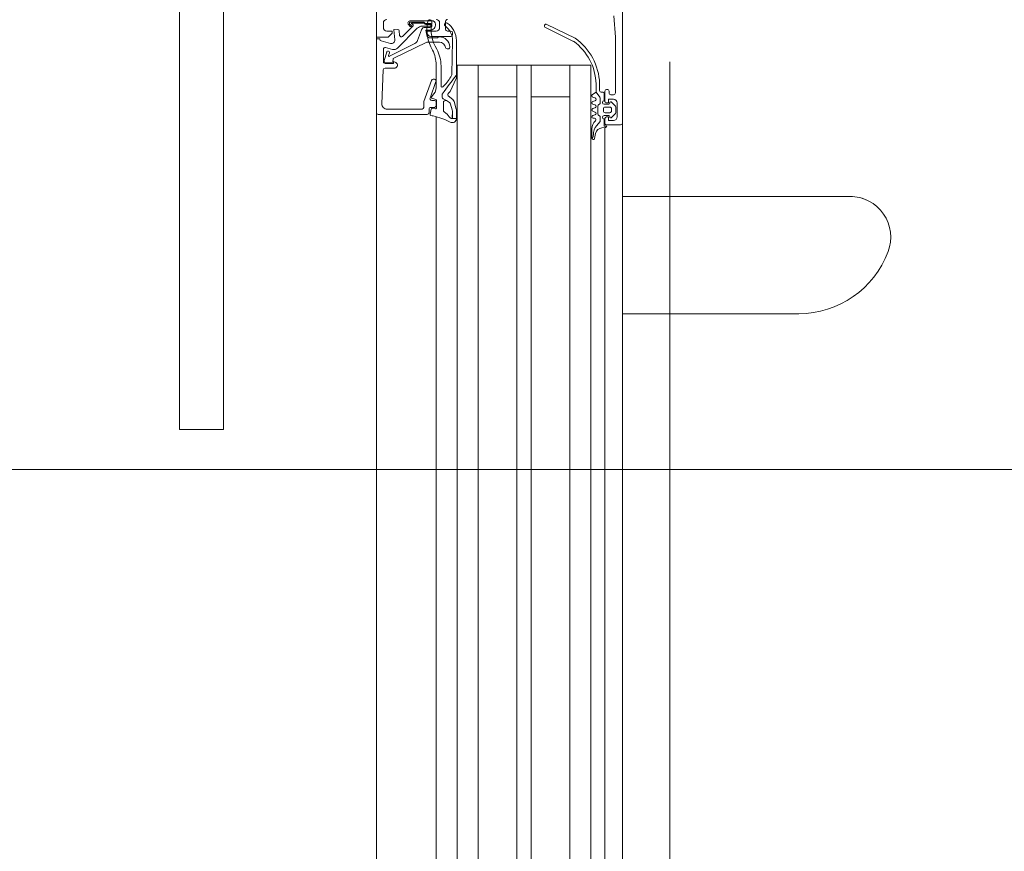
# Model space of a CAD drawing. Header units: centimetres. Extents: x -1631 to 1829, y -257 to 3158.
# Tile 19 of 128: x -574 to -546, y 1493 to 1517. Entities that reach past the tile are written whole.
import ezdxf

# ---------------------------------------------------------------- set-up
doc = ezdxf.new("R2010")
doc.units = ezdxf.units.CM
doc.linetypes.add('Dash', pattern=[60, 30, -30])
doc.linetypes.add('Ponad', pattern=[39.688, 23.813, -15.875])
for name, color, linetype, lineweight in [('A-DETL', 90, 'Continuous', 9), ('A-DETL-GENF', 92, 'Continuous', 9), ('A-DETL-THIN', 151, 'Continuous', 9), ('A-DOOR', 31, 'Continuous', 13), ('A-DOOR-HDLN', 31, 'Dash', 9), ('A-FLOR-OVHD', 1, 'Ponad', 9)]:
    doc.layers.add(name, color=color, linetype=linetype, lineweight=lineweight)

# ---------------------------------------------------------------- blocks, each defined once
blk = doc.blocks.new('Schueco_FWS_ADS-70-HD_inw_Family-01 - FWS SI insert unit-2308021-5_piętro III __10_50 m_ - stan projektowany')
at = {"layer": 'A-DETL-GENF'}
for p, q in [((-48.75, 6.1), (48.75, 6.1)), ((27.75, 4.396), (-27.75, 4.396)), ((27.75, 3.8), (-27.75, 3.8)), ((27.75, 3.2), (-27.75, 3.2)), ((27.75, 2.1), (-27.75, 2.1)), ((27.75, 1.7), (-27.75, 1.7)), ((27.75, 0.6), (-27.75, 0.6)), ((27.75, 0), (-27.75, 0)), ((27.75, -0.4), (-27.75, -0.4)), ((47.85, -0.9), (-47.85, -0.9))]:
    blk.add_line(p, q, dxfattribs=at)
at = {"layer": 'A-DOOR'}
for p, q in [((26.293, 11.7), (26.293, 10.45)), ((27.084, 11.7), (39.25, 11.7)), ((39.25, 10.45), (27.084, 10.45)), ((35.3, 6.1), (27, 6.1)), ((35.25, 4.65), (35.25, 6.05)), ((36.522, 5.902), (35.556, 5.943)), ((37.103, 5.9), (36.75, 5.9)), ((37.34, 5.963), (37.269, 5.701)), ((37.72, 5.9), (37.85, 5.9)), ((35.4, 5.794), (35.4, 4.8)), ((36.57, 5.569), (36.57, 5.852)), ((37.02, 5.806), (36.787, 5.878)), ((37.269, 5.007), (36.904, 5.723)), ((36.927, 5.751), (36.999, 5.729)), ((37.099, 5.643), (37.151, 5.837)), ((37.701, 4.935), (37.138, 5.498)), ((37.468, 5.352), (37.767, 5.053)), ((37.624, 5.447), (37.499, 5.437)), ((37.797, 5.18), (37.755, 5.137)), ((37.783, 5.109), (37.827, 5.153)), ((37.798, 5.057), (37.832, 5.096)), ((37.85, 5.089), (37.85, 4.76)), ((37.877, 5.127), (37.877, 4.768)), ((37.917, 4.52), (37.917, 5.13)), ((37.661, 4.814), (37.356, 4.925)), ((37.76, 4.577), (37.76, 4.793)), ((35.256, 4.569), (35.396, 4.542)), ((35.4, 4.6), (35.3, 4.6)), ((35.42, 4.509), (35.409, 4.419)), ((35.45, 4.75), (35.601, 4.75)), ((35.45, 4.45), (35.45, 4.55)), ((35.618, 4.747), (36.217, 4.529)), ((35.65, 4.526), (35.65, 4.45)), ((35.672, 4.405), (35.714, 4.52)), ((36.183, 4.403), (35.717, 4.573)), ((36.25, 4.482), (36.25, 4.45)), ((37.427, 4.38), (37.427, 4.567)), ((37.47, 4.55), (37.47, 3.98)), ((37.727, 4.575), (37.727, 4.72)), ((37.81, 4.689), (37.81, 4.577)), ((37.837, 4.69), (37.837, 4.575)), ((35.182, 4.396), (27, 4.396)), ((35.438, 4.385), (35.644, 4.385)), ((35.6, 4.4), (35.5, 4.4)), ((36.012, 4.4), (36.661, 4.4)), ((36.628, 4.26), (36.054, 4.26)), ((37.85, 4.3), (37.72, 4.3)), ((35.588, 4.193), (35.37, 4.193)), ((36.397, 3.952), (37.344, 3.934)), ((37.52, 3.93), (37.57, 3.93)), ((37.62, 3.98), (37.62, 4.08)), ((37.67, 4.13), (37.9, 4.13)), ((27, 3.2), (36.65, 3.2)), ((37.721, 1.289), (37.329, 0.491)), ((37.42, 0.448), (37.812, 1.246)), ((27, 0.6), (36.65, 0.6)), ((34.549, -0.038), (34.576, -0.052)), ((34.566, -0.109), (34.71, -0.137)), ((34.841, -0.03), (34.573, -0.03)), ((34.933, -0.17), (35.036, -0.258)), ((35.068, -0.27), (35.168, -0.27)), ((35.14, -0.07), (35.14, -0.11)), ((35.211, -0.245), (35.223, -0.225)), ((35.241, -0.12), (35.219, -0.06)), ((35.266, -0.2), (35.49, -0.2)), ((35.341, -0.06), (35.319, -0.12)), ((35.441, -0.12), (35.419, -0.06)), ((35.541, -0.06), (35.519, -0.12)), ((35.533, -0.225), (35.544, -0.245)), ((35.588, -0.27), (35.709, -0.27)), ((35.641, -0.12), (35.619, -0.06)), ((35.741, -0.06), (35.719, -0.12)), ((35.74, -0.259), (35.88, -0.15)), ((35.93, -0.25), (36.125, -0.25)), ((34.883, -0.4), (27, -0.4)), ((34.871, -0.316), (34.88, -0.423)), ((34.95, -0.45), (34.95, -0.85)), ((35.13, -0.4), (35, -0.4)), ((35.19, -0.54), (35.18, -0.54)), ((35.22, -0.38), (35.22, -0.51)), ((35.3, -0.54), (35.3, -0.41)), ((35.35, -0.36), (35.41, -0.36)), ((35.46, -0.41), (35.46, -0.54)), ((35.54, -0.51), (35.54, -0.38)), ((35.58, -0.54), (35.57, -0.54)), ((35.91, -0.4), (35.63, -0.4)), ((35.64, -0.38), (35.85, -0.38)), ((35.86, -0.52), (35.91, -0.52)), ((35.88, -0.35), (35.88, -0.3)), ((35.96, -0.47), (35.96, -0.45)), ((35.159, -0.591), (35.263, -0.695)), ((35.58, -0.75), (35.18, -0.75)), ((35.298, -0.71), (35.462, -0.71)), ((35.41, -0.59), (35.35, -0.59)), ((35.497, -0.695), (35.601, -0.591)), ((35.81, -0.65), (35.81, -0.57)), ((35, -0.9), (27, -0.9)), ((29.583, -0.9), (29.583, -5.916)), ((32.917, -7.373), (32.917, -0.9)), ((35, -0.9), (42.2, -0.9))]:
    blk.add_line(p, q, dxfattribs=at)
at = {"layer": 'A-DOOR', "flags": 128}
for points in [[(26.309, 11.7), (26.293, 11.7), (26.309, 11.7), (26.354, 11.7), (26.427, 11.7), (26.525, 11.7), (26.645, 11.7), (26.781, 11.7), (26.93, 11.7), (27.084, 11.7)], [(27.084, 10.45), (26.93, 10.45), (26.781, 10.45), (26.645, 10.45), (26.525, 10.45), (26.427, 10.45), (26.354, 10.45), (26.309, 10.45), (26.293, 10.45), (26.309, 10.45)], [(35.3, 6.1), (37.4, 6.1), (37.4, 6), (37.388, 6)], [(44.7, 6.1), (37.45, 6.1), (37.45, 5.76), (37.56, 5.65), (37.62, 5.65), (37.62, 5.8)], [(36.7, 5.85), (36.7, 5.61), (36.76, 5.61), (36.723, 5.547)], [(36.721, 5.832), (36.732, 5.627), (36.84, 5.624), (37.307, 4.66), (37.307, 4.304)], [(37.375, 5.576), (37.659, 5.601), (37.67, 5.497)], [(37.501, 4.664), (37.647, 4.69), (37.647, 4.569)], [(37.62, 4.4), (37.62, 4.65), (37.57, 4.65)], [(27, 3.8), (36.65, 3.8), (36.65, 0), (27, 0)], [(37.352, 3.822), (36.306, 3.822), (36.371, 3.821)], [(35.75, 3.2), (35.75, 2.1), (36.65, 2.1), (27, 2.1)], [(35.75, 0.6), (35.75, 1.7), (36.65, 1.7), (27, 1.7)], [(36.116, -0.15), (35.88, -0.15), (35.815, -0.05)], [(34.92, -0.46), (34.92, -0.38), (35.12, -0.38)], [(35.08, -0.65), (35.08, -0.5), (35.18, -0.5), (35.18, -0.45)], [(35.58, -0.45), (35.58, -0.5), (35.68, -0.5), (35.68, -0.65)], [(38.057, -0.657), (37.45, -0.7), (35.86, -0.7)]]:
    blk.add_lwpolyline(points, dxfattribs=at)
for points in [[(35.807, 4.23), (35.742, 4.23)], [(35.355, 3.938), (35.136, 3.943), (35.136, 3.938), (35.136, 3.82), (35.367, 3.82), (35.138, 3.82), (35.136, 3.938)], [(35.539, 3.989), (35.382, 3.943)], [(35.697, 4.201), (35.643, 4.107), (35.588, 4.021), (35.643, 4.107)], [(35.677, 3.927), (35.782, 4.052)], [(35.904, 4.003), (36.274, 3.828)], [(35.4, 3.825), (35.619, 3.889)]]:
    blk.add_lwpolyline(points, close=True, dxfattribs=at)
at = {"layer": 'A-DOOR'}
for centre, radius, start, end in [((35.3, 6.05), 0.05, 90.0003, 179.9998), ((35.55, 5.793), 0.15, 87.5442, 179.9862), ((36.52, 5.852), 0.05, 0, 87.5482), ((36.75, 5.85), 0.05, 89.9999, 180.0003), ((37.103, 5.85), 0.05, 345.0007, 89.9971), ((37.388, 5.95), 0.05, 90.0001, 165.0029), ((37.72, 5.8), 0.1, 90.0011, 179.9989), ((37.85, 5.8), 0.1, 0.0006, 89.999), ((36.771, 5.83), 0.0503, 72.0804, 177.2888), ((36.921, 5.732), 0.02, 73.0252, 207.0495), ((37.013, 5.767), 0.0402, 249.318, 80.6021), ((37.244, 5.604), 0.15, 165.0002, 225.0008), ((37.366, 5.675), 0.1, 164.8913, 275.0534), ((36.65, 5.581), 0.0809, 188.8194, 334.9031), ((37.503, 5.387), 0.05, 94.9986, 225), ((37.62, 5.497), 0.05, 274.9998, 359.9998), ((37.66, 5.591), 0.01, 0, 95.0534), ((37.769, 5.123), 0.02, 135.0106, 314.9894), ((37.781, 5.068), 0.02, 225.0131, 329.9879), ((37.847, 5.13), 0.07, 0, 135.0608), ((37.847, 5.131), 0.03, 353.077, 131.5334), ((37.84, 5.089), 0.01, 0, 137.856), ((35.45, 4.8), 0.05, 180.0009, 269.9991), ((37.407, 5.066), 0.15, 202.9055, 249.9974), ((37.627, 4.72), 0.0999, 359.9908, 70.0482), ((37.56, 4.793), 0.2, 0, 45), ((37.827, 4.773), 0.05, 312.3442, 354.7162), ((33.082, 4.978), 2.182, 333.3226, 346.8974), ((39.616, 3.581), 4.5, 167.6117, 168.4391), ((35.25, 4.54), 0.03, 79, 167.6117), ((35.3, 4.65), 0.05, 180.0007, 269.9991), ((35.39, 4.513), 0.03, 352.7862, 79), ((35.4, 4.55), 0.05, 359.9998, 90.0002), ((35.601, 4.7), 0.05, 69.9897, 90), ((35.7, 4.526), 0.05, 69.9886, 180), ((35.742, 4.51), 0.03, 41.0833, 160), ((36.911, 5.374), 1.424, 216.3926, 217.6519), ((36.012, 4.7), 0.3, 220.6103, 270), ((36.2, 4.482), 0.05, 0, 69.9897), ((36.661, 5.3), 0.9, 270, 297.3856), ((37.669, 3.47), 1.19, 79.2577, 119.9709), ((37.668, 3.462), 1.078, 79.2063, 121.4347), ((37.527, 4.567), 0.1, 105, 180), ((37.57, 4.55), 0.1, 90.0009, 179.9991), ((37.798, 4.57), 0.151, 180.2853, 277.1799), ((37.782, 4.575), 0.055, 180, 0), ((37.785, 4.575), 0.025, 176.4446, 3.5554), ((37.86, 4.689), 0.05, 120.657, 180), ((37.817, 4.52), 0.1, 270.0044, 359.9956), ((37.818, 4.759), 0.0316, 300.657, 1.3291), ((37.884, 4.695), 0.0475, 119.4568, 186.0222), ((37.88, 4.58), 0.06, 260.1541, 80.1541), ((35.438, 4.415), 0.03, 172.7862, 270), ((35.5, 4.45), 0.05, 180.0005, 269.9993), ((35.6, 4.45), 0.05, 270.0009, 359.9991), ((35.644, 4.415), 0.03, 270, 340), ((35.742, 4.18), 0.05, 90, 155), ((35.742, 4.18), 0.05, 90, 155), ((35.803, 4.171), 0.0588, 62.7438, 85.9501), ((35.803, 4.171), 0.0588, 62.7438, 85.9501), ((25.807, -9.802), 17.239, 52.2065, 54.4495), ((25.807, -9.802), 17.239, 52.206, 54.4495), ((36.054, 4.23), 0.03, 90, 225.7124), ((37.468, 5.68), 2.055, 225.7124, 235.8858), ((36.2, 4.45), 0.05, 249.9886, 0), ((36.628, 5.26), 1, 270, 298.5667), ((37.108, 4.322), 0.2, 284.2519, 354.704), ((37.158, 4.308), 0.299, 273.2868, 0), ((37.476, 4.384), 0.0488, 185.0369, 232.4767), ((37.408, 4.314), 0.0491, 353.4205, 39.9014), ((37.72, 4.4), 0.1, 180.0001, 269.9999), ((37.85, 4.4), 0.1, 270.0006, 359.9994), ((35.137, 3.94), 0.12, 151.1933, 270.1226), ((35.236, 3.943), 0.1, 124.9991, 180.1226), ((34.846, 4.5), 0.58, 304.9991, 324.9927), ((35.37, 4.133), 0.06, 90, 144.9927), ((35.354, 4.038), 0.1, 270.4107, 286.573), ((35.354, 4.038), 0.1, 270.4107, 286.573), ((35.511, 4.085), 0.1, 286.573, 320.4107), ((35.511, 4.085), 0.1, 286.573, 320.4107), ((35.588, 4.133), 0.06, 335, 90), ((35.585, 4.004), 0.12, 286.2849, 320.1226), ((35.585, 4.004), 0.12, 286.2849, 320.1226), ((35.82, 4.02), 0.05, 24.9742, 140.1226), ((35.82, 4.02), 0.05, 24.9742, 140.1226), ((35.938, 4.075), 0.08, 204.9742, 244.6834), ((35.938, 4.075), 0.08, 204.9742, 244.6834), ((36.4, 4.102), 0.15, 235.8858, 268.8796), ((37.172, 4.07), 0.06, 104.2519, 273.2868), ((37.359, 4.434), 0.5, 268.3074, 324.5614), ((37.351, 4.422), 0.6, 270.0748, 326.0587), ((37.52, 3.98), 0.05, 180.0013, 269.9987), ((37.57, 3.98), 0.05, 270.0008, 359.9992), ((37.67, 4.08), 0.05, 89.9995, 180.0005), ((37.807, 4.115), 0.05, 326.0587, 144.5614), ((37.9, 4.08), 0.05, 359.9998, 90.0002), ((35.137, 3.94), 0.12, 269.6001, 270.1226), ((35.137, 3.94), 0.12, 269.6001, 270.1226), ((35.367, 3.94), 0.12, 270, 286.2849), ((35.367, 3.94), 0.12, 270, 286.2849), ((36.306, 3.896), 0.075, 244.6834, 270.0738), ((36.306, 3.896), 0.075, 244.6834, 270.0738), ((37.766, 1.267), 0.05, 334.6085, 154.6085), ((36.077, 1.394), 1.544, 271.4482, 324.206), ((36.074, 1.393), 1.644, 271.7756, 324.8995), ((34.573, -0.07), 0.04, 89.9191, 258.9894), ((34.666, 0.127), 0.2, 243.3452, 270.6189), ((34.672, -0.474), 0.4, 49.3588, 90.6189), ((34.671, -0.334), 0.2, 4.9952, 78.9975), ((34.841, -0.33), 0.3, 40.3198, 90.0013), ((35.068, -0.22), 0.0496, 229.3588, 270), ((35.1, -0.11), 0.04, 220.3208, 0), ((35.18, -0.07), 0.04, 14.9997, 179.9996), ((35.168, -0.22), 0.05, 270, 330), ((35.266, -0.25), 0.05, 90, 150), ((35.28, -0.11), 0.04, 194.9996, 345.0004), ((35.38, -0.07), 0.04, 14.9996, 165.0004), ((35.48, -0.11), 0.04, 194.9998, 345.0002), ((35.49, -0.25), 0.05, 30, 90), ((35.58, -0.07), 0.04, 14.9998, 165.0002), ((35.588, -0.22), 0.05, 210, 270), ((35.68, -0.11), 0.04, 194.9998, 345.0002), ((35.709, -0.22), 0.05, 270, 308.0173), ((35.78, -0.07), 0.04, 29.9998, 164.9998), ((35.93, -0.3), 0.05, 90.005, 180), ((34.92, -0.42), 0.04, 184.917, 269.9994), ((35, -0.45), 0.05, 90, 180), ((35.17, -0.38), 0.05, 0, 180), ((35.13, -0.45), 0.05, 0, 90), ((35.18, -0.57), 0.03, 90.0055, 224.9966), ((35.19, -0.51), 0.03, 270, 360), ((35.35, -0.41), 0.05, 89.9989, 180.0011), ((35.35, -0.54), 0.05, 179.9979, 270.0021), ((35.41, -0.41), 0.05, 359.9989, 90.0011), ((35.41, -0.54), 0.05, 269.9979, 0.0021), ((35.59, -0.38), 0.05, 0, 180), ((35.57, -0.51), 0.03, 180, 270), ((35.63, -0.45), 0.05, 90, 180), ((35.58, -0.57), 0.03, 314.9981, 90.0001), ((35.86, -0.57), 0.05, 90, 180), ((35.85, -0.35), 0.03, 270, 360), ((35.91, -0.45), 0.05, 360, 90), ((35.91, -0.47), 0.05, 270, 0), ((35.18, -0.65), 0.1, 180, 270), ((35.298, -0.66), 0.05, 224.9798, 270), ((35.462, -0.66), 0.05, 270, 315.0277), ((35.58, -0.65), 0.1, 270, 0), ((35.86, -0.65), 0.05, 180, 270), ((35, -0.85), 0.05, 180, 270), ((32.301, -5.916), 2.718, 180, 249.4572), ((31.755, -7.373), 1.162, 249.4572, 360), ((31.755, -7.373), 1.162, 332.3643, 360)]:
    blk.add_arc(centre, radius, start, end, dxfattribs=at)
at = {"layer": 'A-DOOR-HDLN'}
blk.add_arc((-46.25, 7.1), 91.094, 0, 90, dxfattribs=at)

msp = doc.modelspace()

# ---------------------------------------------------------------- linework, layer by layer
at = {"layer": 'A-DETL', "linetype": 'Dash', "lineweight": 25}
for points, knots in [([(-552.773, 2638.575), (-478.908, 2638.575), (-476.079, 2638.575), (-439.123, 2638.575), (-439.123, 2601.619), (-439.123, 2598.79), (-439.123, 2573.539), (-439.123, 1655.824), (-439.123, 1618.868), (-439.123, 1616.04), (-439.123, 1512.359), (-439.123, 1509.531), (-439.123, 1472.575), (-476.079, 1472.575), (-478.908, 1472.575), (-555.623, 1472.575)], [0, 0, 0, 0, 1.242892, 2.082132, 2.921372, 3.63261, 13.975949, 24.692511, 35.163852, 36.732804, 37.928533, 39.497485, 40.336725, 41.175965, 42.450024, 42.450024, 42.450024, 42.450024]), ([(-555.623, 1472.575), (-478.908, 1472.575), (-476.079, 1472.575), (-439.123, 1472.575), (-439.123, 1435.619), (-439.123, 1432.79), (-439.123, 1329.11), (-439.123, 1326.281), (-439.123, 1289.326), (-402.167, 1289.326), (-399.339, 1289.326), (54.377, 1289.326), (347.204, 1289.326), (391.666, 1289.326), (418.55, 1316.21), (413.877, 1393.928), (413.877, 1663.126)], [0, 0, 0, 0, 1.274059, 2.1133, 2.95254, 4.521491, 5.717221, 7.286172, 8.125412, 8.964652, 14.361634, 22.556861, 31.207392, 35.311818, 37.065318, 41.276562, 41.276562, 41.276562, 41.276562])]:
    msp.add_open_spline(points, degree=3, knots=knots, dxfattribs=at)
at = {"layer": 'A-DETL-THIN'}
msp.add_line((-1199.353, 1504.231), (-393.635, 1504.231), dxfattribs=at)
at = {"layer": 'A-FLOR-OVHD'}
msp.add_line((-555.623, 1833.326), (-555.623, 1383.326), dxfattribs=at)

# ---------------------------------------------------------------- block references
at = {"layer": 'A-DOOR', "rotation": 90.0000000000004}
msp.add_blockref('Schueco_FWS_ADS-70-HD_inw_Family-01 - FWS SI insert unit-2308021-5_piętro III __10_50 m_ - stan projektowany', (-557.873, 1479.076), dxfattribs=at)

doc.saveas('drawing.dxf')
